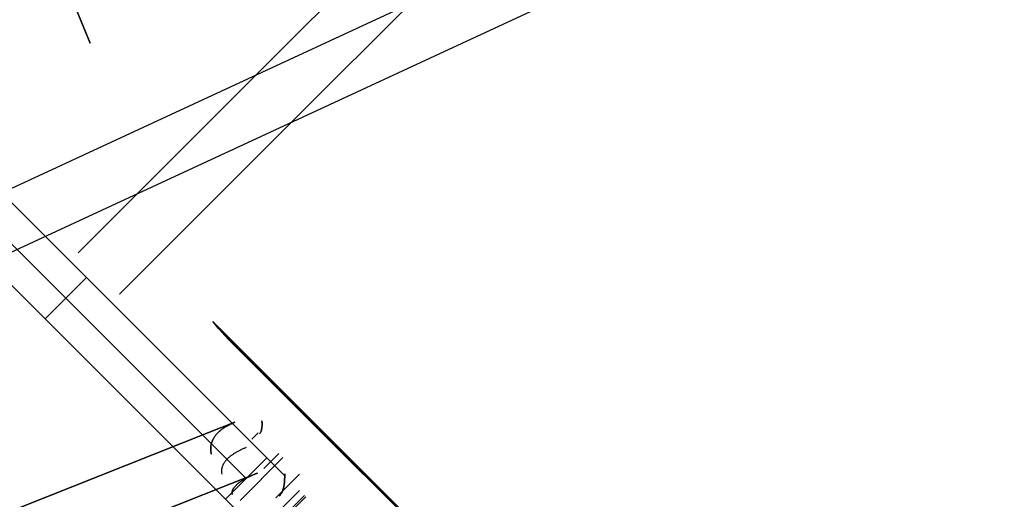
# Model space of a CAD drawing. Header units: millimetres. Extents: x -630 to 192, y -7 to 1615.
# Tile 227 of 249: x 124 to 149, y 1566 to 1578. Entities that reach past the tile are written whole.
import ezdxf

# ---------------------------------------------------------------- set-up
doc = ezdxf.new("R2010")
doc.units = ezdxf.units.MM
doc.header["$MEASUREMENT"] = 0
doc.layers.add('OVIDIO 160x80x72h', color=7, linetype='Continuous')

msp = doc.modelspace()

# ---------------------------------------------------------------- linework, layer by layer
at = {"layer": 'OVIDIO 160x80x72h'}
for points in [[(125.185, 1572.462), (161.369, 1608.646)], [(126.245, 1571.401), (162.437, 1607.592)], [(120.765, 1576.457), (130.028, 1567.194)], [(130.028, 1567.194), (120.765, 1576.457)], [(120.235, 1575.926), (129.498, 1566.664)], [(128.967, 1566.133), (119.705, 1575.396)], [(119.705, 1575.396), (128.967, 1566.133)], [(125.397, 1571.825), (124.336, 1570.765)], [(128.645, 1570.698), (147.816, 1551.528)], [(147.602, 1551.741), (128.859, 1570.485)], [(129.639, 1567.674), (129.806, 1567.841)], [(129.806, 1567.841), (129.639, 1567.674)], [(128.967, 1566.133), (130.028, 1567.194)], [(130.028, 1567.194), (128.967, 1566.133)], [(129.34, 1566.102), (130.442, 1567.204)], [(129.947, 1566.922), (130.336, 1567.31)], [(130.866, 1566.78), (130.256, 1566.17)], [(130.256, 1566.17), (130.866, 1566.78)], [(130.992, 1566.23), (129.932, 1565.169)], [(129.967, 1565.133), (131.028, 1566.194)]]:
    msp.add_lwpolyline(points, dxfattribs=at)
at = {"layer": 'OVIDIO 160x80x72h', "extrusion": (-0.265507, 0.881208, -0.391124)}
for points in [[(-576.617, 1184.86), (-622.237, 1244.08)], [(-622.237, 1244.08), (-576.617, 1184.86)]]:
    msp.add_lwpolyline(points, dxfattribs=at)
at = {"layer": 'OVIDIO 160x80x72h', "extrusion": (-0.202852, -0.108979, 0.973126)}
for points in [[(-1333.541, 1044.89), (-1333.541, 884.234)], [(-1333.541, 884.234), (-1333.541, 1044.89)], [(-1333.245, 1044.89), (-1333.245, 884.234)], [(-1332.95, 884.234), (-1332.95, 1044.89)], [(-1332.95, 1044.89), (-1332.95, 884.234)]]:
    msp.add_lwpolyline(points, dxfattribs=at)
at = {"layer": 'OVIDIO 160x80x72h', "extrusion": (-0.26556, 0.881185, -0.391139)}
for points in [[(-623.054, 1243.551), (-576.733, 1183.433)], [(-576.733, 1183.433), (-623.054, 1243.551)]]:
    msp.add_lwpolyline(points, dxfattribs=at)
at = {"layer": 'OVIDIO 160x80x72h', "extrusion": (-0.265352, 0.881275, -0.391079)}
for points in [[(-618.877, 1241.186), (-576.493, 1186.136)], [(-576.493, 1186.136), (-618.877, 1241.186)], [(-576.672, 1185.998), (-619.056, 1241.048)], [(-619.056, 1241.048), (-576.672, 1185.998)]]:
    msp.add_lwpolyline(points, dxfattribs=at)
at = {"layer": 'OVIDIO 160x80x72h', "extrusion": (-0.235702, -0.235702, 0.942809)}
for points in [[(-1008.027, 1310.276), (-1008.027, 1419.354)], [(-1007.078, 1419.354), (-1007.078, 1310.276)], [(-1005.181, 1310.276), (-1005.181, 1419.354)], [(-1004.232, 1419.354), (-1004.232, 1310.276)]]:
    msp.add_lwpolyline(points, dxfattribs=at)
at = {"layer": 'OVIDIO 160x80x72h', "extrusion": (0.000378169, 0.000378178, 1)}
for points in [[(139.291, 1595.407), (120.765, 1576.881)], [(120.765, 1576.881), (139.291, 1595.407)]]:
    msp.add_lwpolyline(points, dxfattribs=at)
at = {"layer": 'OVIDIO 160x80x72h', "extrusion": (-0.202866, -0.108989, 0.973122)}
for points in [[(-1332.536, 970.906), (-1332.536, 1028.287)], [(-1332.536, 1028.287), (-1332.536, 970.906)], [(-1331.823, 970.906), (-1331.823, 1028.287)]]:
    msp.add_lwpolyline(points, dxfattribs=at)
at = {"layer": 'OVIDIO 160x80x72h', "extrusion": (-0.202863, -0.108986, 0.973123)}
for points in [[(-1331.111, 1028.283), (-1331.111, 970.902)], [(-1331.111, 970.902), (-1331.111, 1028.283)]]:
    msp.add_lwpolyline(points, dxfattribs=at)
at = {"layer": 'OVIDIO 160x80x72h', "extrusion": (0.881185, -0.265561, -0.391139)}
for points in [[(1528.523, 489.97), (1574.843, 550.088)], [(1574.843, 550.088), (1528.523, 489.97)]]:
    msp.add_lwpolyline(points, dxfattribs=at)
at = {"layer": 'OVIDIO 160x80x72h', "extrusion": (0.881208, -0.265507, -0.391124)}
for points in [[(1528.518, 491.448), (1574.137, 550.669)], [(1574.137, 550.669), (1528.518, 491.448)]]:
    msp.add_lwpolyline(points, dxfattribs=at)
at = {"layer": 'OVIDIO 160x80x72h', "extrusion": (-0.108979, -0.202852, 0.973126)}
for points in [[(-593.895, 1609.352), (-593.895, 1448.697)], [(-593.895, 1448.697), (-593.895, 1609.352)], [(-593.599, 1609.352), (-593.599, 1448.697)], [(-593.304, 1448.697), (-593.304, 1609.352)], [(-593.304, 1609.352), (-593.304, 1448.697)]]:
    msp.add_lwpolyline(points, dxfattribs=at)
at = {"layer": 'OVIDIO 160x80x72h', "extrusion": (0.881275, -0.265352, -0.391079)}
for points in [[(1528.897, 492.734), (1571.281, 547.783)], [(1571.281, 547.783), (1528.897, 492.734)], [(1571.102, 547.921), (1528.718, 492.871)], [(1528.718, 492.871), (1571.102, 547.921)]]:
    msp.add_lwpolyline(points, dxfattribs=at)
at = {"layer": 'OVIDIO 160x80x72h', "extrusion": (-0.046296, -0.021464, 0.998697)}
for points in [[(-1376.167, 735.265), (-1376.167, 835.776)], [(-1374.681, 734.297), (-1374.681, 835.601)]]:
    msp.add_lwpolyline(points, dxfattribs=at)
at = {"layer": 'OVIDIO 160x80x72h', "extrusion": (0.999884, 0.000231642, -0.015217)}
for points in [[(1577.914, 1.693), (1567.81, 665.358)], [(1567.81, 665.358), (1577.914, 1.693)], [(1569.458, 1.815), (1562.001, 491.649)], [(1568.398, 1.799), (1560.94, 491.631)]]:
    msp.add_lwpolyline(points, dxfattribs=at)
at = {"layer": 'OVIDIO 160x80x72h', "extrusion": (0.000231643, 0.999884, 0.015217)}
for points in [[(-130.503, 639.502), (-120.4, -24.132)], [(-120.4, -24.132), (-130.503, 639.502)]]:
    msp.add_lwpolyline(points, dxfattribs=at)
at = {"layer": 'OVIDIO 160x80x72h', "extrusion": (0.000231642, 0.999884, 0.015217)}
for points in [[(-128.915, 639.526), (-118.812, -24.126)], [(-130.415, 639.504), (-120.312, -24.127)]]:
    msp.add_lwpolyline(points, dxfattribs=at)
at = {"layer": 'OVIDIO 160x80x72h', "extrusion": (-0.265352, 0.881274, -0.39108)}
msp.add_lwpolyline([(-611.308, 1223.627), (-566.995, 1166.071)], dxfattribs=at)
at = {"layer": 'OVIDIO 160x80x72h', "extrusion": (0.999884, 0.000231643, -0.015217)}
for points in [[(1576.429, 1.709), (1566.326, 665.335)], [(1566.326, 665.335), (1576.429, 1.709)], [(1565.265, 665.319), (1575.368, 1.693)], [(1575.368, 1.693), (1565.265, 665.319)]]:
    msp.add_lwpolyline(points, dxfattribs=at)
at = {"layer": 'OVIDIO 160x80x72h', "extrusion": (-0.108986, -0.202861, 0.973124)}
for points in [[(-595.735, 1592.735), (-595.735, 1535.354)], [(-595.735, 1535.354), (-595.735, 1592.735)]]:
    msp.add_lwpolyline(points, dxfattribs=at)
at = {"layer": 'OVIDIO 160x80x72h', "extrusion": (-0.108989, -0.202866, 0.973122)}
for points in [[(-595.025, 1535.355), (-595.025, 1592.736)], [(-594.313, 1535.355), (-594.313, 1592.736)], [(-594.313, 1592.736), (-594.313, 1535.355)]]:
    msp.add_lwpolyline(points, dxfattribs=at)
at = {"layer": 'OVIDIO 160x80x72h', "extrusion": (0.015219, -0.015219, 0.999768)}
for points in [[(119.693, 1575.239), (119.661, 1575.272), (119.63, 1575.305), (119.6, 1575.339), (119.571, 1575.374), (119.543, 1575.41), (119.515, 1575.446), (119.489, 1575.483), (119.463, 1575.521), (119.439, 1575.559), (119.415, 1575.598), (119.393, 1575.637), (119.371, 1575.677), (119.351, 1575.717), (119.331, 1575.758), (119.313, 1575.799), (119.296, 1575.84), (119.279, 1575.882), (119.264, 1575.924), (119.25, 1575.966), (119.238, 1576.008), (119.226, 1576.05), (119.215, 1576.093), (119.205, 1576.135), (119.197, 1576.177), (119.189, 1576.22), (119.183, 1576.262), (119.177, 1576.304), (119.173, 1576.346), (119.17, 1576.388), (119.167, 1576.43), (119.166, 1576.471), (119.165, 1576.512), (119.166, 1576.553), (119.167, 1576.595), (119.17, 1576.636), (119.173, 1576.678), (119.177, 1576.72), (119.183, 1576.762), (119.189, 1576.804), (119.197, 1576.847), (119.205, 1576.889), (119.215, 1576.932), (119.226, 1576.974), (119.237, 1577.016), (119.25, 1577.059), (119.264, 1577.101), (119.279, 1577.143), (119.295, 1577.184), (119.313, 1577.225), (119.331, 1577.267), (119.35, 1577.307), (119.371, 1577.347), (119.392, 1577.387), (119.415, 1577.427), (119.438, 1577.465), (119.463, 1577.504), (119.488, 1577.541), (119.515, 1577.578), (119.542, 1577.615), (119.571, 1577.65), (119.6, 1577.685), (119.63, 1577.719), (119.661, 1577.752), (119.692, 1577.785)], [(120.753, 1576.3), (120.748, 1576.305), (120.743, 1576.311), (120.738, 1576.316), (120.734, 1576.322), (120.729, 1576.327), (120.725, 1576.333), (120.72, 1576.339), (120.716, 1576.345), (120.712, 1576.351), (120.708, 1576.358), (120.704, 1576.364), (120.701, 1576.371), (120.697, 1576.377), (120.694, 1576.384), (120.691, 1576.391), (120.688, 1576.398), (120.685, 1576.405), (120.683, 1576.412), (120.68, 1576.419), (120.678, 1576.426), (120.676, 1576.433), (120.674, 1576.44), (120.673, 1576.447), (120.671, 1576.454), (120.67, 1576.462), (120.669, 1576.469), (120.668, 1576.476), (120.667, 1576.483), (120.666, 1576.491), (120.666, 1576.498), (120.665, 1576.505), (120.665, 1576.512), (120.665, 1576.519), (120.666, 1576.527), (120.666, 1576.534), (120.667, 1576.541), (120.668, 1576.548), (120.669, 1576.556), (120.67, 1576.563), (120.671, 1576.57), (120.672, 1576.577), (120.674, 1576.585), (120.676, 1576.592), (120.678, 1576.599), (120.68, 1576.606), (120.683, 1576.613), (120.685, 1576.62), (120.688, 1576.627), (120.691, 1576.634), (120.694, 1576.641), (120.697, 1576.647), (120.701, 1576.654), (120.704, 1576.66), (120.708, 1576.667), (120.712, 1576.673), (120.716, 1576.679), (120.72, 1576.685), (120.725, 1576.691), (120.729, 1576.697), (120.734, 1576.703), (120.738, 1576.709), (120.743, 1576.714), (120.748, 1576.719), (120.753, 1576.724)], [(120.753, 1576.3), (130.131, 1566.925)], [(119.693, 1575.239), (129.07, 1565.864)], [(119.692, 1577.785), (119.664, 1577.756), (119.637, 1577.727), (119.61, 1577.697), (119.583, 1577.665), (119.557, 1577.633), (119.532, 1577.6), (119.506, 1577.567), (119.482, 1577.532), (119.458, 1577.497), (119.435, 1577.46), (119.413, 1577.423), (119.391, 1577.386), (119.371, 1577.347), (119.351, 1577.308), (119.332, 1577.268), (119.313, 1577.227), (119.296, 1577.186), (119.28, 1577.144), (119.264, 1577.101), (119.25, 1577.058), (119.237, 1577.015), (119.225, 1576.97), (119.214, 1576.926), (119.204, 1576.881), (119.195, 1576.836), (119.187, 1576.79), (119.18, 1576.744), (119.175, 1576.698), (119.171, 1576.652), (119.168, 1576.605), (119.166, 1576.559), (119.165, 1576.512), (119.166, 1576.466), (119.168, 1576.419), (119.171, 1576.373), (119.175, 1576.326), (119.18, 1576.28), (119.187, 1576.234), (119.195, 1576.189), (119.204, 1576.143), (119.214, 1576.098), (119.225, 1576.054), (119.237, 1576.01), (119.25, 1575.966), (119.265, 1575.923), (119.28, 1575.88), (119.296, 1575.839), (119.314, 1575.797), (119.332, 1575.757), (119.351, 1575.717), (119.371, 1575.677), (119.392, 1575.639), (119.413, 1575.601), (119.436, 1575.564), (119.459, 1575.528), (119.482, 1575.492), (119.507, 1575.458), (119.532, 1575.424), (119.557, 1575.391), (119.583, 1575.359), (119.61, 1575.328), (119.637, 1575.297), (119.665, 1575.268), (119.693, 1575.239)], [(119.693, 1575.239), (119.665, 1575.268), (119.637, 1575.297), (119.61, 1575.328), (119.583, 1575.359), (119.557, 1575.391), (119.532, 1575.424), (119.507, 1575.458), (119.482, 1575.492), (119.459, 1575.528), (119.436, 1575.564), (119.413, 1575.601), (119.392, 1575.639), (119.371, 1575.677), (119.351, 1575.717), (119.332, 1575.757), (119.314, 1575.797), (119.296, 1575.839), (119.28, 1575.88), (119.265, 1575.923), (119.25, 1575.966), (119.237, 1576.01), (119.225, 1576.054), (119.214, 1576.098), (119.204, 1576.143), (119.195, 1576.189), (119.187, 1576.234), (119.18, 1576.28), (119.175, 1576.326), (119.171, 1576.373), (119.168, 1576.419), (119.166, 1576.466), (119.165, 1576.512), (119.166, 1576.559), (119.168, 1576.605), (119.171, 1576.652), (119.175, 1576.698), (119.18, 1576.744), (119.187, 1576.79), (119.195, 1576.836), (119.204, 1576.881), (119.214, 1576.926), (119.225, 1576.97), (119.237, 1577.015), (119.25, 1577.058), (119.264, 1577.101), (119.28, 1577.144), (119.296, 1577.186), (119.313, 1577.227), (119.332, 1577.268), (119.351, 1577.308), (119.371, 1577.347), (119.391, 1577.386), (119.413, 1577.423), (119.435, 1577.46), (119.458, 1577.497), (119.482, 1577.532), (119.506, 1577.567), (119.532, 1577.6), (119.557, 1577.633), (119.583, 1577.665), (119.61, 1577.697), (119.637, 1577.727), (119.664, 1577.756), (119.692, 1577.785)], [(119.692, 1577.785), (120.753, 1576.724)], [(120.753, 1576.724), (119.692, 1577.785)], [(120.44, 1576.411), (119.73, 1577.121)], [(120.329, 1575.876), (119.227, 1576.978)], [(120.753, 1576.3), (120.749, 1576.305), (120.744, 1576.31), (120.739, 1576.315), (120.735, 1576.32), (120.731, 1576.325), (120.726, 1576.331), (120.722, 1576.337), (120.718, 1576.342), (120.714, 1576.348), (120.71, 1576.354), (120.707, 1576.36), (120.703, 1576.367), (120.7, 1576.373), (120.696, 1576.38), (120.693, 1576.386), (120.69, 1576.393), (120.687, 1576.4), (120.684, 1576.407), (120.682, 1576.414), (120.68, 1576.421), (120.677, 1576.429), (120.675, 1576.436), (120.673, 1576.443), (120.672, 1576.451), (120.67, 1576.458), (120.669, 1576.466), (120.668, 1576.474), (120.667, 1576.481), (120.666, 1576.489), (120.666, 1576.497), (120.665, 1576.505), (120.665, 1576.512), (120.665, 1576.52), (120.666, 1576.528), (120.666, 1576.536), (120.667, 1576.543), (120.668, 1576.551), (120.669, 1576.559), (120.67, 1576.566), (120.672, 1576.574), (120.673, 1576.581), (120.675, 1576.589), (120.677, 1576.596), (120.679, 1576.603), (120.682, 1576.61), (120.684, 1576.618), (120.687, 1576.625), (120.69, 1576.631), (120.693, 1576.638), (120.696, 1576.645), (120.7, 1576.651), (120.703, 1576.658), (120.707, 1576.664), (120.71, 1576.67), (120.714, 1576.676), (120.718, 1576.682), (120.722, 1576.688), (120.726, 1576.694), (120.731, 1576.699), (120.735, 1576.704), (120.739, 1576.71), (120.744, 1576.715), (120.749, 1576.72), (120.753, 1576.724)], [(120.753, 1576.724), (120.749, 1576.72), (120.744, 1576.715), (120.739, 1576.71), (120.735, 1576.704), (120.731, 1576.699), (120.726, 1576.694), (120.722, 1576.688), (120.718, 1576.682), (120.714, 1576.676), (120.71, 1576.67), (120.707, 1576.664), (120.703, 1576.658), (120.7, 1576.651), (120.696, 1576.645), (120.693, 1576.638), (120.69, 1576.631), (120.687, 1576.625), (120.684, 1576.618), (120.682, 1576.61), (120.679, 1576.603), (120.677, 1576.596), (120.675, 1576.589), (120.673, 1576.581), (120.672, 1576.574), (120.67, 1576.566), (120.669, 1576.559), (120.668, 1576.551), (120.667, 1576.543), (120.666, 1576.536), (120.666, 1576.528), (120.665, 1576.52), (120.665, 1576.512), (120.665, 1576.505), (120.666, 1576.497), (120.666, 1576.489), (120.667, 1576.481), (120.668, 1576.474), (120.669, 1576.466), (120.67, 1576.458), (120.672, 1576.451), (120.673, 1576.443), (120.675, 1576.436), (120.677, 1576.429), (120.68, 1576.421), (120.682, 1576.414), (120.684, 1576.407), (120.687, 1576.4), (120.69, 1576.393), (120.693, 1576.386), (120.696, 1576.38), (120.7, 1576.373), (120.703, 1576.367), (120.707, 1576.36), (120.71, 1576.354), (120.714, 1576.348), (120.718, 1576.342), (120.722, 1576.337), (120.726, 1576.331), (120.731, 1576.325), (120.735, 1576.32), (120.739, 1576.315), (120.744, 1576.31), (120.749, 1576.305), (120.753, 1576.3)], [(120.753, 1576.3), (121.006, 1576.048)], [(121.006, 1576.048), (120.753, 1576.3)]]:
    msp.add_lwpolyline(points, dxfattribs=at)
at = {"layer": 'OVIDIO 160x80x72h', "extrusion": (-0.021464, -0.046296, 0.998697)}
for points in [[(-514.702, 1425.801), (-514.702, 1527.103)], [(-513.216, 1426.764), (-513.216, 1527.277)]]:
    msp.add_lwpolyline(points, dxfattribs=at)
at = {"layer": 'OVIDIO 160x80x72h', "extrusion": (-0.386908, 0.871231, -0.302091)}
for points in [[(-755.186, 1052.694), (-755.188, 1052.712), (-755.19, 1052.73), (-755.191, 1052.748), (-755.192, 1052.766), (-755.192, 1052.784), (-755.192, 1052.803), (-755.192, 1052.821), (-755.191, 1052.84), (-755.19, 1052.858), (-755.188, 1052.876), (-755.186, 1052.895), (-755.183, 1052.913), (-755.18, 1052.932), (-755.176, 1052.95), (-755.172, 1052.968), (-755.167, 1052.986), (-755.162, 1053.004), (-755.157, 1053.022), (-755.151, 1053.04), (-755.144, 1053.057), (-755.138, 1053.074), (-755.131, 1053.091), (-755.123, 1053.108), (-755.115, 1053.125), (-755.107, 1053.141), (-755.098, 1053.158), (-755.089, 1053.173), (-755.079, 1053.189), (-755.069, 1053.204), (-755.059, 1053.219), (-755.049, 1053.234), (-755.038, 1053.249), (-755.027, 1053.263), (-755.016, 1053.277), (-755.004, 1053.29), (-754.991, 1053.304), (-754.979, 1053.317), (-754.966, 1053.33), (-754.952, 1053.343), (-754.939, 1053.355), (-754.925, 1053.367), (-754.91, 1053.379), (-754.896, 1053.39), (-754.881, 1053.401), (-754.866, 1053.412), (-754.85, 1053.422), (-754.834, 1053.432), (-754.818, 1053.442), (-754.802, 1053.451), (-754.786, 1053.459), (-754.769, 1053.468), (-754.752, 1053.476), (-754.735, 1053.483), (-754.718, 1053.49), (-754.7, 1053.497), (-754.683, 1053.503), (-754.666, 1053.508), (-754.648, 1053.514), (-754.63, 1053.518), (-754.612, 1053.523), (-754.595, 1053.527), (-754.577, 1053.53), (-754.559, 1053.533), (-754.541, 1053.536)], [(-754.541, 1053.536), (-754.559, 1053.533), (-754.577, 1053.53), (-754.595, 1053.527), (-754.612, 1053.523), (-754.63, 1053.518), (-754.648, 1053.514), (-754.666, 1053.508), (-754.683, 1053.503), (-754.7, 1053.497), (-754.718, 1053.49), (-754.735, 1053.483), (-754.752, 1053.476), (-754.769, 1053.468), (-754.786, 1053.459), (-754.802, 1053.451), (-754.818, 1053.442), (-754.834, 1053.432), (-754.85, 1053.422), (-754.866, 1053.412), (-754.881, 1053.401), (-754.896, 1053.39), (-754.91, 1053.379), (-754.925, 1053.367), (-754.939, 1053.355), (-754.952, 1053.343), (-754.966, 1053.33), (-754.979, 1053.317), (-754.991, 1053.304), (-755.004, 1053.29), (-755.016, 1053.277), (-755.027, 1053.263), (-755.038, 1053.249), (-755.049, 1053.234), (-755.059, 1053.219), (-755.069, 1053.204), (-755.079, 1053.189), (-755.089, 1053.173), (-755.098, 1053.158), (-755.107, 1053.141), (-755.115, 1053.125), (-755.123, 1053.108), (-755.131, 1053.091), (-755.138, 1053.074), (-755.144, 1053.057), (-755.151, 1053.04), (-755.157, 1053.022), (-755.162, 1053.004), (-755.167, 1052.986), (-755.172, 1052.968), (-755.176, 1052.95), (-755.18, 1052.932), (-755.183, 1052.913), (-755.186, 1052.895), (-755.188, 1052.876), (-755.19, 1052.858), (-755.191, 1052.84), (-755.192, 1052.821), (-755.192, 1052.803), (-755.192, 1052.784), (-755.192, 1052.766), (-755.191, 1052.748), (-755.19, 1052.73), (-755.188, 1052.712), (-755.186, 1052.694)]]:
    msp.add_lwpolyline(points, dxfattribs=at)
at = {"layer": 'OVIDIO 160x80x72h', "extrusion": (-0.12261, 0.276089, 0.953279)}
for points in [[(-755.041, -1114.513), (-755.041, -1113.013)], [(-754.543, -1113.013), (-754.543, -1114.513)], [(-754.543, -1114.513), (-754.543, -1113.013)], [(-755.189, -1113.012), (-755.189, -1114.512)], [(-755.189, -1114.512), (-755.189, -1113.012)], [(-755.179, -1113.013), (-755.179, -1114.513)], [(-753.569, -1111.608), (-753.569, -1113.931)]]:
    msp.add_lwpolyline(points, dxfattribs=at)
at = {"layer": 'OVIDIO 160x80x72h', "extrusion": (-0.122517, 0.275969, 0.953326)}
for points in [[(-755.006, -1114.762), (-755.006, -1113.262)], [(-755.006, -1113.262), (-755.006, -1114.762)]]:
    msp.add_lwpolyline(points, dxfattribs=at)
at = {"layer": 'OVIDIO 160x80x72h', "extrusion": (0.923255, 0.345247, -0.168535)}
msp.add_lwpolyline([(1422.026, 771.325), (1423.393, 770.708)], dxfattribs=at)
at = {"layer": 'OVIDIO 160x80x72h', "extrusion": (-0.007645, 0.997294, -0.073113)}
for points in [[(-141.651, 776.219), (-141.854, 778.148)], [(-141.854, 778.148), (-141.651, 776.219)]]:
    msp.add_lwpolyline(points, dxfattribs=at)
at = {"layer": 'OVIDIO 160x80x72h', "extrusion": (0.007538, -0.018371, 0.999803)}
for points in [[(715.061, 1412.378), (715.061, 1414.004)], [(715.061, 1414.004), (715.061, 1412.378)]]:
    msp.add_lwpolyline(points, dxfattribs=at)
at = {"layer": 'OVIDIO 160x80x72h', "extrusion": (-0.12261, 0.276068, 0.953286)}
for points in [[(-754.882, -1113.491), (-754.882, -1115.033)], [(-755.037, -1113.098), (-755.037, -1114.69)]]:
    msp.add_lwpolyline(points, dxfattribs=at)
at = {"layer": 'OVIDIO 160x80x72h', "extrusion": (0.962875, 0.23831, 0.126807)}
for points in [[(1490.703, 596.26), (1489.037, 595.407)], [(1489.037, 595.407), (1490.703, 596.26)]]:
    msp.add_lwpolyline(points, dxfattribs=at)
at = {"layer": 'OVIDIO 160x80x72h', "extrusion": (-0.38691, 0.871231, -0.30209)}
msp.add_lwpolyline([(-755.189, 1052.691), (-755.192, 1052.709), (-755.193, 1052.727), (-755.195, 1052.745), (-755.195, 1052.764), (-755.196, 1052.782), (-755.196, 1052.8), (-755.195, 1052.819), (-755.194, 1052.837), (-755.193, 1052.856), (-755.191, 1052.874), (-755.189, 1052.893), (-755.186, 1052.911), (-755.183, 1052.93), (-755.179, 1052.948), (-755.175, 1052.966), (-755.17, 1052.984), (-755.165, 1053.002), (-755.16, 1053.02), (-755.154, 1053.038), (-755.147, 1053.055), (-755.141, 1053.073), (-755.133, 1053.09), (-755.126, 1053.107), (-755.118, 1053.123), (-755.109, 1053.14), (-755.1, 1053.156), (-755.091, 1053.172), (-755.082, 1053.187), (-755.072, 1053.203), (-755.062, 1053.218), (-755.051, 1053.232), (-755.041, 1053.247), (-755.029, 1053.261), (-755.018, 1053.275), (-755.006, 1053.288), (-754.994, 1053.302), (-754.981, 1053.315), (-754.968, 1053.328), (-754.955, 1053.341), (-754.941, 1053.353), (-754.927, 1053.365), (-754.913, 1053.377), (-754.898, 1053.388), (-754.883, 1053.399), (-754.868, 1053.41), (-754.853, 1053.42), (-754.837, 1053.43), (-754.821, 1053.439), (-754.805, 1053.448), (-754.788, 1053.457), (-754.771, 1053.465), (-754.754, 1053.473), (-754.737, 1053.481), (-754.72, 1053.488), (-754.703, 1053.494), (-754.685, 1053.5), (-754.668, 1053.506), (-754.65, 1053.511), (-754.632, 1053.516), (-754.615, 1053.521), (-754.597, 1053.524), (-754.579, 1053.528), (-754.561, 1053.531), (-754.543, 1053.533)], dxfattribs=at)
at = {"layer": 'OVIDIO 160x80x72h', "extrusion": (0.999995, 0.000993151, 0.002876)}
for points in [[(1567.385, 666.491), (1566.683, 664.46)], [(1567.214, 664.744), (1566.631, 663.055)]]:
    msp.add_lwpolyline(points, dxfattribs=at)
at = {"layer": 'OVIDIO 160x80x72h', "extrusion": (0.999995, 0.000995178, 0.002882)}
for points in [[(1567.361, 666.671), (1567.308, 666.517)], [(1566.159, 667.275), (1565.486, 665.324)]]:
    msp.add_lwpolyline(points, dxfattribs=at)
at = {"layer": 'OVIDIO 160x80x72h', "extrusion": (0.922113, 0.366639, -0.123629)}
for points in [[(1408.876, 747.985), (1408.81, 747.908), (1408.741, 747.832), (1408.669, 747.759), (1408.593, 747.687), (1408.555, 747.651), (1408.515, 747.617), (1408.475, 747.583), (1408.434, 747.549), (1408.392, 747.516), (1408.349, 747.484), (1408.306, 747.453), (1408.262, 747.422), (1408.218, 747.392), (1408.173, 747.362), (1408.127, 747.334), (1408.08, 747.306), (1408.033, 747.279), (1407.986, 747.253), (1407.938, 747.227), (1407.889, 747.203), (1407.84, 747.179), (1407.79, 747.156), (1407.74, 747.134), (1407.69, 747.113), (1407.639, 747.093), (1407.588, 747.073), (1407.536, 747.055), (1407.484, 747.038), (1407.432, 747.021), (1407.379, 747.006), (1407.326, 746.991), (1407.273, 746.978), (1407.22, 746.965), (1407.166, 746.954), (1407.113, 746.943), (1407.059, 746.934), (1407.005, 746.925), (1406.951, 746.917), (1406.897, 746.911), (1406.844, 746.905), (1406.79, 746.901), (1406.736, 746.897), (1406.682, 746.894), (1406.628, 746.893), (1406.575, 746.892), (1406.521, 746.892), (1406.468, 746.893), (1406.415, 746.895), (1406.362, 746.898), (1406.309, 746.902), (1406.257, 746.907), (1406.205, 746.913), (1406.102, 746.927), (1406, 746.944), (1405.899, 746.965), (1405.801, 746.989)], [(1405.801, 746.989), (1405.899, 746.965), (1406, 746.944), (1406.102, 746.927), (1406.205, 746.913), (1406.257, 746.907), (1406.309, 746.902), (1406.362, 746.898), (1406.415, 746.895), (1406.468, 746.893), (1406.521, 746.892), (1406.575, 746.892), (1406.628, 746.893), (1406.682, 746.894), (1406.736, 746.897), (1406.79, 746.901), (1406.844, 746.905), (1406.897, 746.911), (1406.951, 746.917), (1407.005, 746.925), (1407.059, 746.934), (1407.113, 746.943), (1407.166, 746.954), (1407.22, 746.965), (1407.273, 746.978), (1407.326, 746.991), (1407.379, 747.006), (1407.432, 747.021), (1407.484, 747.038), (1407.536, 747.055), (1407.588, 747.073), (1407.639, 747.093), (1407.69, 747.113), (1407.74, 747.134), (1407.79, 747.156), (1407.84, 747.179), (1407.889, 747.203), (1407.938, 747.227), (1407.986, 747.253), (1408.033, 747.279), (1408.08, 747.306), (1408.127, 747.334), (1408.173, 747.362), (1408.218, 747.392), (1408.262, 747.422), (1408.306, 747.453), (1408.349, 747.484), (1408.392, 747.516), (1408.434, 747.549), (1408.475, 747.583), (1408.515, 747.617), (1408.555, 747.651), (1408.593, 747.687), (1408.669, 747.759), (1408.741, 747.832), (1408.81, 747.908), (1408.876, 747.985)], [(1407.718, 748.939), (1407.685, 748.9), (1407.65, 748.862), (1407.614, 748.825), (1407.576, 748.789), (1407.557, 748.772), (1407.537, 748.754), (1407.517, 748.737), (1407.496, 748.72), (1407.476, 748.704), (1407.454, 748.688), (1407.433, 748.672), (1407.411, 748.657), (1407.389, 748.642), (1407.366, 748.627), (1407.343, 748.613), (1407.32, 748.599), (1407.296, 748.585), (1407.273, 748.572), (1407.249, 748.559), (1407.224, 748.547), (1407.2, 748.535), (1407.175, 748.524), (1407.15, 748.513), (1407.125, 748.502), (1407.099, 748.492), (1407.073, 748.483), (1407.048, 748.473), (1407.022, 748.465), (1406.995, 748.457), (1406.969, 748.449), (1406.943, 748.442), (1406.916, 748.435), (1406.89, 748.429), (1406.863, 748.423), (1406.836, 748.418), (1406.809, 748.413), (1406.782, 748.408), (1406.755, 748.405), (1406.728, 748.401), (1406.701, 748.399), (1406.675, 748.396), (1406.648, 748.394), (1406.621, 748.393), (1406.594, 748.392), (1406.567, 748.392), (1406.54, 748.392), (1406.514, 748.392), (1406.487, 748.394), (1406.461, 748.395), (1406.434, 748.397), (1406.408, 748.399), (1406.382, 748.402), (1406.33, 748.409), (1406.28, 748.418), (1406.229, 748.429), (1406.18, 748.441)], [(1406.18, 748.441), (1406.229, 748.429), (1406.28, 748.418), (1406.33, 748.409), (1406.382, 748.402), (1406.408, 748.399), (1406.434, 748.397), (1406.461, 748.395), (1406.487, 748.394), (1406.514, 748.392), (1406.54, 748.392), (1406.567, 748.392), (1406.594, 748.392), (1406.621, 748.393), (1406.648, 748.394), (1406.675, 748.396), (1406.701, 748.399), (1406.728, 748.401), (1406.755, 748.405), (1406.782, 748.408), (1406.809, 748.413), (1406.836, 748.418), (1406.863, 748.423), (1406.89, 748.429), (1406.916, 748.435), (1406.943, 748.442), (1406.969, 748.449), (1406.995, 748.457), (1407.022, 748.465), (1407.048, 748.473), (1407.073, 748.483), (1407.099, 748.492), (1407.125, 748.502), (1407.15, 748.513), (1407.175, 748.524), (1407.2, 748.535), (1407.224, 748.547), (1407.249, 748.559), (1407.273, 748.572), (1407.296, 748.585), (1407.32, 748.599), (1407.343, 748.613), (1407.366, 748.627), (1407.389, 748.642), (1407.411, 748.657), (1407.433, 748.672), (1407.454, 748.688), (1407.476, 748.704), (1407.496, 748.72), (1407.517, 748.737), (1407.537, 748.754), (1407.557, 748.772), (1407.576, 748.789), (1407.614, 748.825), (1407.65, 748.862), (1407.685, 748.9), (1407.718, 748.939)]]:
    msp.add_lwpolyline(points, dxfattribs=at)
at = {"layer": 'OVIDIO 160x80x72h', "extrusion": (0.933612, 0.264208, -0.241996)}
for points in [[(1473.047, 780.143), (1471.907, 781.117)], [(1471.907, 781.117), (1473.047, 780.143)], [(1472.827, 780.331), (1473.047, 780.143)]]:
    msp.add_lwpolyline(points, dxfattribs=at)
at = {"layer": 'OVIDIO 160x80x72h', "extrusion": (0.707107, 0.707107, 0)}
for points in [[(1016.23, -0.134), (1016.185, -0.133), (1016.141, -0.132), (1016.096, -0.129), (1016.05, -0.126), (1016.004, -0.121), (1015.958, -0.115), (1015.912, -0.108), (1015.866, -0.1), (1015.819, -0.091), (1015.773, -0.081), (1015.726, -0.069), (1015.679, -0.057), (1015.633, -0.043), (1015.586, -0.027), (1015.54, -0.011), (1015.494, 0.007), (1015.448, 0.025), (1015.402, 0.046), (1015.356, 0.067), (1015.311, 0.09), (1015.267, 0.113), (1015.222, 0.138), (1015.179, 0.165), (1015.135, 0.192), (1015.093, 0.221), (1015.051, 0.251), (1015.01, 0.281), (1014.969, 0.313), (1014.93, 0.347), (1014.891, 0.381), (1014.853, 0.416), (1014.816, 0.452), (1014.779, 0.489), (1014.744, 0.527), (1014.71, 0.566), (1014.677, 0.606), (1014.645, 0.646), (1014.614, 0.687), (1014.584, 0.729), (1014.556, 0.772), (1014.528, 0.815), (1014.502, 0.859), (1014.477, 0.903), (1014.453, 0.948), (1014.431, 0.993), (1014.409, 1.038), (1014.389, 1.084), (1014.37, 1.13), (1014.353, 1.176), (1014.336, 1.223), (1014.321, 1.269), (1014.307, 1.316), (1014.294, 1.363), (1014.283, 1.409), (1014.272, 1.456), (1014.263, 1.502), (1014.255, 1.549), (1014.248, 1.595), (1014.243, 1.641), (1014.238, 1.686), (1014.234, 1.732), (1014.232, 1.777), (1014.23, 1.822), (1014.23, 1.866)], [(1014.23, 1.866), (1014.23, 1.822), (1014.232, 1.777), (1014.234, 1.732), (1014.238, 1.686), (1014.243, 1.641), (1014.248, 1.595), (1014.255, 1.549), (1014.263, 1.502), (1014.272, 1.456), (1014.283, 1.409), (1014.294, 1.363), (1014.307, 1.316), (1014.321, 1.269), (1014.336, 1.223), (1014.353, 1.176), (1014.37, 1.13), (1014.389, 1.084), (1014.409, 1.038), (1014.431, 0.993), (1014.453, 0.948), (1014.477, 0.903), (1014.502, 0.859), (1014.528, 0.815), (1014.556, 0.772), (1014.584, 0.729), (1014.614, 0.687), (1014.645, 0.646), (1014.677, 0.606), (1014.71, 0.566), (1014.744, 0.527), (1014.779, 0.489), (1014.816, 0.452), (1014.853, 0.416), (1014.891, 0.381), (1014.93, 0.347), (1014.969, 0.313), (1015.01, 0.281), (1015.051, 0.251), (1015.093, 0.221), (1015.135, 0.192), (1015.179, 0.165), (1015.222, 0.138), (1015.267, 0.113), (1015.311, 0.09), (1015.356, 0.067), (1015.402, 0.046), (1015.448, 0.025), (1015.494, 0.007), (1015.54, -0.011), (1015.586, -0.027), (1015.633, -0.043), (1015.679, -0.057), (1015.726, -0.069), (1015.773, -0.081), (1015.819, -0.091), (1015.866, -0.1), (1015.912, -0.108), (1015.958, -0.115), (1016.004, -0.121), (1016.05, -0.126), (1016.096, -0.129), (1016.141, -0.132), (1016.185, -0.133), (1016.23, -0.134)], [(1014.23, 1.866), (1014.23, 1.816), (1014.232, 1.766), (1014.235, 1.716), (1014.24, 1.666), (1014.246, 1.616), (1014.253, 1.566), (1014.261, 1.516), (1014.27, 1.466), (1014.281, 1.417), (1014.293, 1.368), (1014.306, 1.32), (1014.32, 1.272), (1014.336, 1.224), (1014.352, 1.177), (1014.37, 1.13), (1014.389, 1.084), (1014.409, 1.039), (1014.43, 0.994), (1014.452, 0.95), (1014.475, 0.906), (1014.499, 0.864), (1014.524, 0.822), (1014.55, 0.781), (1014.576, 0.741), (1014.604, 0.702), (1014.632, 0.663), (1014.661, 0.626), (1014.691, 0.589), (1014.721, 0.553), (1014.752, 0.519), (1014.784, 0.485), (1014.816, 0.452), (1014.848, 0.42), (1014.882, 0.388), (1014.917, 0.357), (1014.953, 0.327), (1014.989, 0.297), (1015.027, 0.268), (1015.065, 0.24), (1015.104, 0.213), (1015.145, 0.186), (1015.186, 0.16), (1015.227, 0.135), (1015.27, 0.111), (1015.313, 0.088), (1015.358, 0.066), (1015.402, 0.045), (1015.448, 0.025), (1015.494, 0.007), (1015.54, -0.011), (1015.588, -0.028), (1015.635, -0.043), (1015.683, -0.058), (1015.732, -0.071), (1015.781, -0.083), (1015.83, -0.093), (1015.88, -0.103), (1015.929, -0.111), (1015.979, -0.118), (1016.029, -0.124), (1016.079, -0.128), (1016.13, -0.131), (1016.18, -0.133), (1016.23, -0.134)], [(1014.23, 1.866), (1014.23, 1.822), (1014.232, 1.777), (1014.234, 1.732), (1014.238, 1.686), (1014.243, 1.641), (1014.248, 1.595), (1014.255, 1.549), (1014.263, 1.502), (1014.272, 1.456), (1014.283, 1.409), (1014.294, 1.363), (1014.307, 1.316), (1014.321, 1.269), (1014.336, 1.223), (1014.353, 1.176), (1014.37, 1.13), (1014.389, 1.084), (1014.409, 1.038), (1014.431, 0.993), (1014.453, 0.948), (1014.477, 0.903), (1014.502, 0.859), (1014.528, 0.815), (1014.556, 0.772), (1014.584, 0.729), (1014.614, 0.687), (1014.645, 0.646), (1014.677, 0.606), (1014.71, 0.566), (1014.744, 0.527), (1014.779, 0.489), (1014.816, 0.452), (1014.853, 0.416), (1014.891, 0.381), (1014.93, 0.347), (1014.969, 0.313), (1015.01, 0.281), (1015.051, 0.251), (1015.093, 0.221), (1015.135, 0.192), (1015.179, 0.165), (1015.222, 0.138), (1015.267, 0.113), (1015.311, 0.09), (1015.356, 0.067), (1015.402, 0.046), (1015.448, 0.025), (1015.494, 0.007), (1015.54, -0.011), (1015.586, -0.027), (1015.633, -0.043), (1015.679, -0.057), (1015.726, -0.069), (1015.773, -0.081), (1015.819, -0.091), (1015.866, -0.1), (1015.912, -0.108), (1015.958, -0.115), (1016.004, -0.121), (1016.05, -0.126), (1016.096, -0.129), (1016.141, -0.132), (1016.185, -0.133), (1016.23, -0.134)], [(1016.23, -0.134), (1016.185, -0.133), (1016.141, -0.132), (1016.096, -0.129), (1016.05, -0.126), (1016.004, -0.121), (1015.958, -0.115), (1015.912, -0.108), (1015.866, -0.1), (1015.819, -0.091), (1015.773, -0.081), (1015.726, -0.069), (1015.679, -0.057), (1015.633, -0.043), (1015.586, -0.027), (1015.54, -0.011), (1015.494, 0.007), (1015.448, 0.025), (1015.402, 0.046), (1015.356, 0.067), (1015.311, 0.09), (1015.267, 0.113), (1015.222, 0.138), (1015.179, 0.165), (1015.135, 0.192), (1015.093, 0.221), (1015.051, 0.251), (1015.01, 0.281), (1014.969, 0.313), (1014.93, 0.347), (1014.891, 0.381), (1014.853, 0.416), (1014.816, 0.452), (1014.779, 0.489), (1014.744, 0.527), (1014.71, 0.566), (1014.677, 0.606), (1014.645, 0.646), (1014.614, 0.687), (1014.584, 0.729), (1014.556, 0.772), (1014.528, 0.815), (1014.502, 0.859), (1014.477, 0.903), (1014.453, 0.948), (1014.431, 0.993), (1014.409, 1.038), (1014.389, 1.084), (1014.37, 1.13), (1014.353, 1.176), (1014.336, 1.223), (1014.321, 1.269), (1014.307, 1.316), (1014.294, 1.363), (1014.283, 1.409), (1014.272, 1.456), (1014.263, 1.502), (1014.255, 1.549), (1014.248, 1.595), (1014.243, 1.641), (1014.238, 1.686), (1014.234, 1.732), (1014.232, 1.777), (1014.23, 1.822), (1014.23, 1.866)]]:
    msp.add_lwpolyline(points, dxfattribs=at)
at = {"layer": 'OVIDIO 160x80x72h', "extrusion": (-0.386909, 0.871231, -0.302091)}
for points in [[(-755.186, 1052.694), (-755.188, 1052.712), (-755.19, 1052.73), (-755.191, 1052.748), (-755.192, 1052.766), (-755.193, 1052.784), (-755.193, 1052.802), (-755.192, 1052.821), (-755.191, 1052.839), (-755.19, 1052.858), (-755.188, 1052.876), (-755.186, 1052.895), (-755.183, 1052.913), (-755.18, 1052.931), (-755.176, 1052.949), (-755.172, 1052.968), (-755.168, 1052.986), (-755.162, 1053.004), (-755.157, 1053.021), (-755.151, 1053.039), (-755.145, 1053.057), (-755.138, 1053.074), (-755.131, 1053.091), (-755.123, 1053.108), (-755.115, 1053.125), (-755.107, 1053.141), (-755.098, 1053.157), (-755.089, 1053.173), (-755.08, 1053.189), (-755.07, 1053.204), (-755.06, 1053.219), (-755.049, 1053.234), (-755.038, 1053.248), (-755.027, 1053.262), (-755.016, 1053.276), (-755.004, 1053.29), (-754.992, 1053.303), (-754.979, 1053.317), (-754.966, 1053.33), (-754.953, 1053.342), (-754.939, 1053.355), (-754.925, 1053.367), (-754.911, 1053.378), (-754.896, 1053.39), (-754.881, 1053.401), (-754.866, 1053.411), (-754.85, 1053.422), (-754.835, 1053.432), (-754.819, 1053.441), (-754.802, 1053.45), (-754.786, 1053.459), (-754.769, 1053.467), (-754.752, 1053.475), (-754.735, 1053.483), (-754.718, 1053.49), (-754.701, 1053.496), (-754.683, 1053.502), (-754.666, 1053.508), (-754.648, 1053.513), (-754.63, 1053.518), (-754.613, 1053.522), (-754.595, 1053.526), (-754.577, 1053.53), (-754.559, 1053.533), (-754.542, 1053.535)], [(-754.542, 1053.535), (-754.559, 1053.533), (-754.577, 1053.53), (-754.595, 1053.526), (-754.613, 1053.522), (-754.63, 1053.518), (-754.648, 1053.513), (-754.666, 1053.508), (-754.683, 1053.502), (-754.701, 1053.496), (-754.718, 1053.49), (-754.735, 1053.483), (-754.752, 1053.475), (-754.769, 1053.467), (-754.786, 1053.459), (-754.802, 1053.45), (-754.819, 1053.441), (-754.835, 1053.432), (-754.85, 1053.422), (-754.866, 1053.411), (-754.881, 1053.401), (-754.896, 1053.39), (-754.911, 1053.378), (-754.925, 1053.367), (-754.939, 1053.355), (-754.953, 1053.342), (-754.966, 1053.33), (-754.979, 1053.317), (-754.992, 1053.303), (-755.004, 1053.29), (-755.016, 1053.276), (-755.027, 1053.262), (-755.038, 1053.248), (-755.049, 1053.234), (-755.06, 1053.219), (-755.07, 1053.204), (-755.08, 1053.189), (-755.089, 1053.173), (-755.098, 1053.157), (-755.107, 1053.141), (-755.115, 1053.125), (-755.123, 1053.108), (-755.131, 1053.091), (-755.138, 1053.074), (-755.145, 1053.057), (-755.151, 1053.039), (-755.157, 1053.021), (-755.162, 1053.004), (-755.168, 1052.986), (-755.172, 1052.968), (-755.176, 1052.949), (-755.18, 1052.931), (-755.183, 1052.913), (-755.186, 1052.895), (-755.188, 1052.876), (-755.19, 1052.858), (-755.191, 1052.839), (-755.192, 1052.821), (-755.193, 1052.802), (-755.193, 1052.784), (-755.192, 1052.766), (-755.191, 1052.748), (-755.19, 1052.73), (-755.188, 1052.712), (-755.186, 1052.694)]]:
    msp.add_lwpolyline(points, dxfattribs=at)
at = {"layer": 'OVIDIO 160x80x72h', "extrusion": (0.999557, 0.009403, 0.028244)}
for points in [[(1565.489, 662.757), (1565.54, 662.912)], [(1565.54, 662.912), (1565.489, 662.757)]]:
    msp.add_lwpolyline(points, dxfattribs=at)
at = {"layer": 'OVIDIO 160x80x72h', "extrusion": (0.114881, 0.045678, 0.992329)}
msp.add_lwpolyline([(1407.934, -501.876), (1407.934, -610.791)], dxfattribs=at)
at = {"layer": 'OVIDIO 160x80x72h', "extrusion": (-9.85311e-08, -9.85324e-08, 1)}
for points in [[(129.805, 1565.295), (130.866, 1566.356)], [(130.866, 1566.356), (129.805, 1565.295)]]:
    msp.add_lwpolyline(points, dxfattribs=at)
at = {"layer": 'OVIDIO 160x80x72h', "extrusion": (-0.003996, 0.998758, -0.049658)}
for points in [[(-136.522, 740.35), (-136.611, 741.461)], [(-136.611, 741.461), (-136.522, 740.35)]]:
    msp.add_lwpolyline(points, dxfattribs=at)
at = {"layer": 'OVIDIO 160x80x72h'}
for points in [[(136.008, 1563.275, 30.166), (129.037, 1570.247, 30.166), (128.955, 1570.334, 30.166), (128.875, 1570.423, 30.166), (128.797, 1570.513, 30.166), (128.72, 1570.605, 30.166), (128.645, 1570.698, 30.166)], [(128.859, 1570.485, 28.166), (128.951, 1570.382, 28.166), (129.045, 1570.281, 28.166), (136.028, 1563.295, 28.166)], [(29.172, 1528.339, 681.041), (128.518, 1567.84, 667.722), (129.21, 1568.115, 667.629)], [(129.21, 1568.115, 667.629), (128.518, 1567.84, 667.722), (29.172, 1528.339, 681.041)], [(129.21, 1568.115, 667.629), (129.201, 1568.111, 667.63), (129.191, 1568.107, 667.631), (129.182, 1568.103, 667.632), (129.173, 1568.099, 667.632), (129.163, 1568.095, 667.633), (129.154, 1568.091, 667.633), (129.145, 1568.087, 667.633), (129.136, 1568.083, 667.633), (129.127, 1568.079, 667.632), (129.118, 1568.075, 667.632), (129.109, 1568.071, 667.631), (129.1, 1568.066, 667.63), (129.092, 1568.062, 667.629), (129.083, 1568.058, 667.628), (129.074, 1568.053, 667.626), (129.066, 1568.049, 667.624), (129.057, 1568.045, 667.623), (129.049, 1568.04, 667.621), (129.04, 1568.036, 667.618), (129.032, 1568.031, 667.616), (129.023, 1568.026, 667.614), (129.015, 1568.022, 667.611), (128.999, 1568.012, 667.605), (128.983, 1568.002, 667.599), (128.967, 1567.993, 667.592), (128.951, 1567.983, 667.584), (128.935, 1567.972, 667.576), (128.92, 1567.962, 667.567), (128.905, 1567.951, 667.557), (128.89, 1567.941, 667.548), (128.875, 1567.93, 667.537), (128.86, 1567.919, 667.526), (128.846, 1567.908, 667.515), (128.832, 1567.896, 667.502), (128.819, 1567.885, 667.49), (128.805, 1567.873, 667.477), (128.792, 1567.861, 667.464), (128.78, 1567.849, 667.45), (128.767, 1567.837, 667.435), (128.755, 1567.824, 667.421), (128.744, 1567.812, 667.406), (128.732, 1567.799, 667.39), (128.722, 1567.786, 667.374), (128.711, 1567.773, 667.358), (128.701, 1567.76, 667.341), (128.692, 1567.747, 667.324), (128.682, 1567.734, 667.307), (128.674, 1567.72, 667.289), (128.665, 1567.706, 667.271), (128.657, 1567.692, 667.253), (128.65, 1567.678, 667.235), (128.643, 1567.664, 667.216), (128.636, 1567.65, 667.197), (128.63, 1567.635, 667.178), (128.624, 1567.621, 667.158), (128.619, 1567.606, 667.139), (128.614, 1567.591, 667.119), (128.609, 1567.576, 667.099), (128.605, 1567.56, 667.079), (128.601, 1567.545, 667.058), (128.598, 1567.529, 667.038), (128.595, 1567.513, 667.017), (128.593, 1567.497, 666.996), (128.591, 1567.481, 666.975), (128.59, 1567.465, 666.954), (128.589, 1567.448, 666.933), (128.588, 1567.432, 666.912), (128.588, 1567.415, 666.89), (128.589, 1567.398, 666.869), (128.59, 1567.381, 666.847), (128.592, 1567.363, 666.825), (128.594, 1567.346, 666.803), (128.597, 1567.328, 666.781), (128.6, 1567.31, 666.758), (128.604, 1567.291, 666.736)], [(128.604, 1567.291, 666.736), (128.6, 1567.31, 666.758), (128.597, 1567.328, 666.781), (128.594, 1567.346, 666.803), (128.592, 1567.363, 666.825), (128.59, 1567.381, 666.847), (128.589, 1567.398, 666.869), (128.588, 1567.415, 666.89), (128.588, 1567.432, 666.912), (128.589, 1567.448, 666.933), (128.59, 1567.465, 666.954), (128.591, 1567.481, 666.975), (128.593, 1567.497, 666.996), (128.595, 1567.513, 667.017), (128.598, 1567.529, 667.038), (128.601, 1567.545, 667.058), (128.605, 1567.56, 667.079), (128.609, 1567.576, 667.099), (128.614, 1567.591, 667.119), (128.619, 1567.606, 667.139), (128.624, 1567.621, 667.158), (128.63, 1567.635, 667.178), (128.636, 1567.65, 667.197), (128.643, 1567.664, 667.216), (128.65, 1567.678, 667.235), (128.657, 1567.692, 667.253), (128.665, 1567.706, 667.271), (128.674, 1567.72, 667.289), (128.682, 1567.734, 667.307), (128.692, 1567.747, 667.324), (128.701, 1567.76, 667.341), (128.711, 1567.773, 667.358), (128.722, 1567.786, 667.374), (128.732, 1567.799, 667.39), (128.744, 1567.812, 667.406), (128.755, 1567.824, 667.421), (128.767, 1567.837, 667.435), (128.78, 1567.849, 667.45), (128.792, 1567.861, 667.464), (128.805, 1567.873, 667.477), (128.819, 1567.885, 667.49), (128.832, 1567.896, 667.502), (128.846, 1567.908, 667.515), (128.86, 1567.919, 667.526), (128.875, 1567.93, 667.537), (128.89, 1567.941, 667.548), (128.905, 1567.951, 667.557), (128.92, 1567.962, 667.567), (128.935, 1567.972, 667.576), (128.951, 1567.983, 667.584), (128.967, 1567.993, 667.592), (128.983, 1568.002, 667.599), (128.999, 1568.012, 667.605), (129.015, 1568.022, 667.611), (129.023, 1568.026, 667.614), (129.032, 1568.031, 667.616), (129.04, 1568.036, 667.618), (129.049, 1568.04, 667.621), (129.057, 1568.045, 667.623), (129.066, 1568.049, 667.624), (129.074, 1568.053, 667.626), (129.083, 1568.058, 667.628), (129.092, 1568.062, 667.629), (129.1, 1568.066, 667.63), (129.109, 1568.071, 667.631), (129.118, 1568.075, 667.632), (129.127, 1568.079, 667.632), (129.136, 1568.083, 667.633), (129.145, 1568.087, 667.633), (129.154, 1568.091, 667.633), (129.163, 1568.095, 667.633), (129.173, 1568.099, 667.632), (129.182, 1568.103, 667.632), (129.191, 1568.107, 667.631), (129.201, 1568.111, 667.63), (129.21, 1568.115, 667.629)], [(129.907, 1568.093, 666.672), (129.907, 1568.055, 666.561), (129.905, 1568.02, 666.449), (129.902, 1567.987, 666.337), (129.898, 1567.958, 666.227), (129.893, 1567.931, 666.118), (129.888, 1567.907, 666.01), (129.883, 1567.886, 665.903), (129.876, 1567.867, 665.797), (129.869, 1567.851, 665.691), (129.86, 1567.837, 665.585), (129.85, 1567.825, 665.481), (129.84, 1567.816, 665.378)], [(129.84, 1567.816, 665.378), (129.85, 1567.825, 665.481), (129.86, 1567.837, 665.585), (129.869, 1567.851, 665.691), (129.876, 1567.867, 665.797), (129.883, 1567.886, 665.903), (129.888, 1567.907, 666.01), (129.893, 1567.931, 666.118), (129.898, 1567.958, 666.227), (129.902, 1567.987, 666.337), (129.905, 1568.02, 666.449), (129.907, 1568.055, 666.561), (129.907, 1568.093, 666.672)], [(129.902, 1568.144, 666.827), (129.903, 1568.138, 666.809), (129.903, 1568.131, 666.789), (129.905, 1568.118, 666.75), (129.907, 1568.105, 666.71), (129.907, 1568.099, 666.69), (129.907, 1568.093, 666.672)], [(129.907, 1568.093, 666.672), (129.907, 1568.099, 666.69), (129.907, 1568.105, 666.71), (129.905, 1568.118, 666.75), (129.903, 1568.131, 666.789), (129.903, 1568.138, 666.809), (129.902, 1568.144, 666.827)], [(129.5, 1567.462, 667.855), (129.483, 1567.455, 667.857), (129.466, 1567.448, 667.859), (129.449, 1567.441, 667.86), (129.432, 1567.434, 667.86), (129.415, 1567.426, 667.86), (129.398, 1567.419, 667.86), (129.382, 1567.411, 667.859), (129.365, 1567.403, 667.857), (129.348, 1567.395, 667.855), (129.332, 1567.387, 667.853), (129.315, 1567.379, 667.85), (129.299, 1567.37, 667.846), (129.283, 1567.362, 667.842), (129.267, 1567.353, 667.838), (129.251, 1567.344, 667.833), (129.235, 1567.335, 667.828), (129.22, 1567.326, 667.822), (129.205, 1567.317, 667.816), (129.19, 1567.308, 667.81), (129.175, 1567.298, 667.803), (129.16, 1567.288, 667.796), (129.146, 1567.279, 667.788), (129.131, 1567.269, 667.78), (129.118, 1567.259, 667.771), (129.104, 1567.249, 667.762), (129.091, 1567.238, 667.753), (129.077, 1567.228, 667.743), (129.065, 1567.217, 667.733), (129.052, 1567.207, 667.723), (129.04, 1567.196, 667.712), (129.028, 1567.185, 667.701), (129.017, 1567.174, 667.689), (129.006, 1567.163, 667.677), (128.995, 1567.151, 667.665), (128.985, 1567.14, 667.652), (128.975, 1567.128, 667.64), (128.966, 1567.117, 667.626), (128.956, 1567.105, 667.613), (128.948, 1567.093, 667.599), (128.939, 1567.081, 667.585), (128.931, 1567.069, 667.571), (128.924, 1567.057, 667.557), (128.917, 1567.045, 667.542), (128.91, 1567.033, 667.527), (128.904, 1567.02, 667.512), (128.898, 1567.008, 667.497), (128.893, 1566.995, 667.482), (128.888, 1566.983, 667.466), (128.883, 1566.97, 667.451), (128.879, 1566.957, 667.435), (128.876, 1566.945, 667.419), (128.873, 1566.932, 667.403), (128.87, 1566.919, 667.387), (128.868, 1566.906, 667.371), (128.866, 1566.893, 667.355), (128.865, 1566.88, 667.338), (128.864, 1566.867, 667.322), (128.864, 1566.854, 667.306), (128.864, 1566.841, 667.29), (128.865, 1566.828, 667.273), (128.866, 1566.815, 667.257), (128.868, 1566.802, 667.241), (128.87, 1566.789, 667.225), (128.873, 1566.776, 667.209)], [(129.79, 1566.808, 668.082), (129.099, 1566.533, 668.175), (29.753, 1527.032, 681.494)], [(29.753, 1527.032, 681.494), (129.099, 1566.533, 668.175), (129.79, 1566.808, 668.082)], [(129.142, 1566.259, 667.682), (129.14, 1566.267, 667.693), (129.139, 1566.276, 667.703), (129.138, 1566.285, 667.714), (129.137, 1566.294, 667.724), (129.137, 1566.303, 667.735), (129.138, 1566.312, 667.745), (129.139, 1566.32, 667.756), (129.14, 1566.329, 667.766), (129.142, 1566.338, 667.776), (129.144, 1566.347, 667.786), (129.147, 1566.356, 667.796), (129.15, 1566.365, 667.806), (129.154, 1566.374, 667.816), (129.158, 1566.383, 667.826), (129.162, 1566.392, 667.836), (129.167, 1566.401, 667.846), (129.172, 1566.41, 667.856), (129.178, 1566.419, 667.866), (129.184, 1566.428, 667.875), (129.19, 1566.437, 667.885), (129.197, 1566.446, 667.894), (129.205, 1566.455, 667.904), (129.212, 1566.464, 667.913), (129.22, 1566.473, 667.922), (129.229, 1566.482, 667.931), (129.238, 1566.491, 667.94), (129.247, 1566.501, 667.949), (129.256, 1566.51, 667.957), (129.266, 1566.519, 667.965), (129.277, 1566.528, 667.973), (129.287, 1566.537, 667.981), (129.298, 1566.546, 667.989), (129.31, 1566.554, 667.996), (129.322, 1566.563, 668.003), (129.334, 1566.572, 668.01), (129.346, 1566.581, 668.016), (129.359, 1566.59, 668.023), (129.372, 1566.598, 668.029), (129.385, 1566.607, 668.034), (129.399, 1566.615, 668.04), (129.413, 1566.624, 668.045), (129.427, 1566.632, 668.05), (129.441, 1566.641, 668.055), (129.456, 1566.649, 668.059), (129.47, 1566.658, 668.063), (129.486, 1566.666, 668.067), (129.501, 1566.674, 668.071), (129.516, 1566.682, 668.074), (129.532, 1566.691, 668.077), (129.548, 1566.699, 668.08), (129.564, 1566.707, 668.082), (129.58, 1566.715, 668.084), (129.596, 1566.723, 668.086), (129.613, 1566.731, 668.088), (129.63, 1566.739, 668.089), (129.647, 1566.747, 668.089), (129.664, 1566.754, 668.09), (129.681, 1566.762, 668.09), (129.699, 1566.77, 668.089), (129.717, 1566.778, 668.089), (129.735, 1566.785, 668.088), (129.753, 1566.793, 668.086), (129.772, 1566.8, 668.084), (129.79, 1566.808, 668.082)], [(129.79, 1566.808, 668.082), (129.772, 1566.8, 668.084), (129.753, 1566.793, 668.086), (129.735, 1566.785, 668.088), (129.717, 1566.778, 668.089), (129.699, 1566.77, 668.089), (129.681, 1566.762, 668.09), (129.664, 1566.754, 668.09), (129.647, 1566.747, 668.089), (129.63, 1566.739, 668.089), (129.613, 1566.731, 668.088), (129.596, 1566.723, 668.086), (129.58, 1566.715, 668.084), (129.564, 1566.707, 668.082), (129.548, 1566.699, 668.08), (129.532, 1566.691, 668.077), (129.516, 1566.682, 668.074), (129.501, 1566.674, 668.071), (129.486, 1566.666, 668.067), (129.47, 1566.658, 668.063), (129.456, 1566.649, 668.059), (129.441, 1566.641, 668.055), (129.427, 1566.632, 668.05), (129.413, 1566.624, 668.045), (129.399, 1566.615, 668.04), (129.385, 1566.607, 668.034), (129.372, 1566.598, 668.029), (129.359, 1566.59, 668.023), (129.346, 1566.581, 668.016), (129.334, 1566.572, 668.01), (129.322, 1566.563, 668.003), (129.31, 1566.554, 667.996), (129.298, 1566.546, 667.989), (129.287, 1566.537, 667.981), (129.277, 1566.528, 667.973), (129.266, 1566.519, 667.965), (129.256, 1566.51, 667.957), (129.247, 1566.501, 667.949), (129.238, 1566.491, 667.94), (129.229, 1566.482, 667.931), (129.22, 1566.473, 667.922), (129.212, 1566.464, 667.913), (129.205, 1566.455, 667.904), (129.197, 1566.446, 667.894), (129.19, 1566.437, 667.885), (129.184, 1566.428, 667.875), (129.178, 1566.419, 667.866), (129.172, 1566.41, 667.856), (129.167, 1566.401, 667.846), (129.162, 1566.392, 667.836), (129.158, 1566.383, 667.826), (129.154, 1566.374, 667.816), (129.15, 1566.365, 667.806), (129.147, 1566.356, 667.796), (129.144, 1566.347, 667.786), (129.142, 1566.338, 667.776), (129.14, 1566.329, 667.766), (129.139, 1566.32, 667.756), (129.138, 1566.312, 667.745), (129.137, 1566.303, 667.735), (129.137, 1566.294, 667.724), (129.138, 1566.285, 667.714), (129.139, 1566.276, 667.703), (129.14, 1566.267, 667.693), (129.142, 1566.259, 667.682)], [(130.345, 1566.226, 664.531), (130.367, 1566.244, 664.736), (130.389, 1566.27, 664.945), (130.41, 1566.301, 665.158), (130.428, 1566.336, 665.371), (130.443, 1566.375, 665.585), (130.454, 1566.417, 665.799), (130.464, 1566.464, 666.014), (130.471, 1566.517, 666.232), (130.478, 1566.576, 666.452), (130.483, 1566.64, 666.675), (130.487, 1566.71, 666.9), (130.488, 1566.786, 667.125)], [(130.488, 1566.786, 667.125), (130.487, 1566.71, 666.9), (130.483, 1566.64, 666.675), (130.478, 1566.576, 666.452), (130.471, 1566.517, 666.232), (130.464, 1566.464, 666.014), (130.454, 1566.417, 665.799), (130.443, 1566.375, 665.585), (130.428, 1566.336, 665.371), (130.41, 1566.301, 665.158), (130.389, 1566.27, 664.945), (130.367, 1566.244, 664.736), (130.345, 1566.226, 664.531)]]:
    msp.add_polyline3d(points, dxfattribs=at)

doc.saveas('drawing.dxf')
